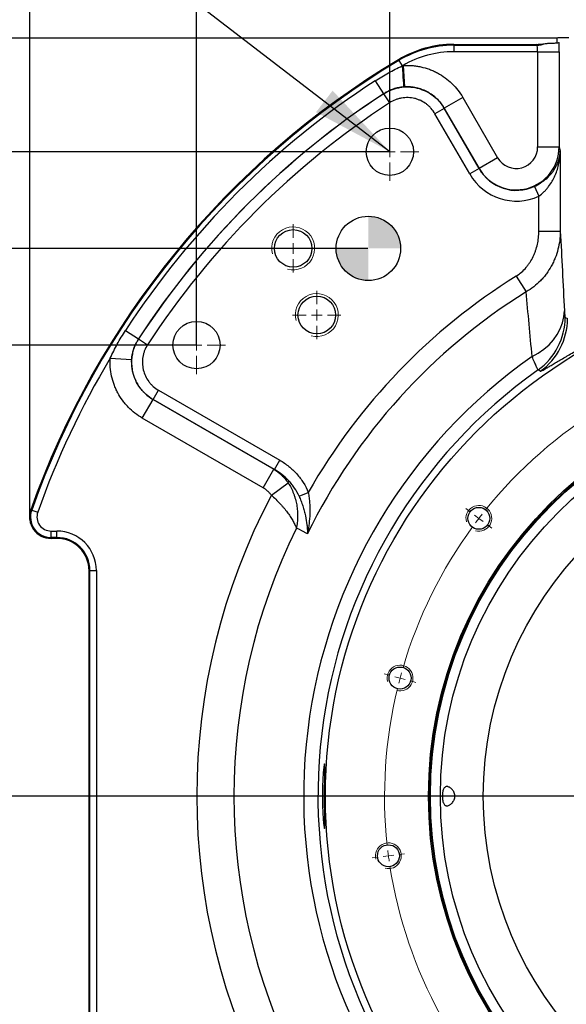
# Model space of a CAD drawing. Header units: millimetres. Extents: x -1 to 10933, y 0 to 7722.
# Tile 115 of 122: x 7005 to 7666, y 5517 to 6709. Entities that reach past the tile are written whole.
import ezdxf

# ---------------------------------------------------------------- set-up
doc = ezdxf.new("R2010")
doc.units = ezdxf.units.MM
doc.header["$LTSCALE"] = 13
doc.header["$PDSIZE"] = -1
doc.dimstyles.new('efort-st-1', dxfattribs={"dimtxt": 100, "dimasz": 100, "dimexe": 1.25, "dimexo": 0.625, "dimtad": 1, "dimdec": 0, "dimdsep": 46, "dimtxsty": 'Standard', "dimcen": 2.5, "dimclrd": 3, "dimclre": 3, "dimadec": 0, "dimazin": 0, "dimtfac": 1, "dimtmove": 0, "dimatfit": 3, "dimfxl": 1, "dimarcsym": 0})
doc.dimstyles.new('副本 efort-st-2', dxfattribs={"dimtxt": 100, "dimasz": 50, "dimexe": 1.25, "dimexo": 0.625, "dimtad": 1, "dimdec": 0, "dimlfac": 0.38492, "dimdsep": 46, "dimtxsty": 'Standard', "dimcen": 2.5, "dimclrd": 3, "dimclre": 3, "dimadec": 0, "dimazin": 0, "dimtfac": 1, "dimtmove": 0, "dimatfit": 3, "dimfxl": 1, "dimarcsym": 0})

# ---------------------------------------------------------------- blocks, each defined once
blk = doc.blocks.new('SW_CENTERMARKSYMBOL_10')
at = {"color": 0, "linetype": 'Continuous', "lineweight": 18}
for p, q in [((29.8, 620.5), (24.5, 624.6)), ((40.2, 612.6), (35, 616.5)), ((40.2, 612.6), (45.3, 608.6)), ((50.5, 604.7), (55.8, 600.6)), ((-67.8, 422.6), (-74.3, 424.4)), ((-55.2, 419.2), (-61.5, 420.9)), ((-55.2, 419.2), (-48.9, 417.6)), ((-42.6, 415.9), (-36.1, 414.1)), ((465.5, 276.2), (-80.5, 276.2)), ((-69.3, 204.1), (-75.7, 203.3)), ((-69.3, 204.1), (-62.8, 205)), ((-56.4, 205.8), (-49.7, 206.7)), ((-82.2, 202.4), (-88.9, 201.6))]:
    blk.add_line(p, q, dxfattribs=at)
for start, end in [(121.3481, 141.1519), (142.5, 143.1741), (141.8259, 142.5), (143.8481, 163.6519), (165, 165.6741), (164.3259, 165), (166.3481, 186.1519), (186.8259, 187.5), (187.5, 188.1741), (188.8481, 208.6519)]:
    blk.add_arc((478.5, 276.2), 552.5, start, end, dxfattribs=at)
blk = doc.blocks.new('SW_CENTERMARKSYMBOL_20')
at = {"color": 0, "linetype": 'Continuous', "lineweight": 18}
for p, q in [((0, 13), (0, 29.25)), ((-13, 0), (-29.25, 0)), ((0, 0), (-6.5, 0)), ((0, 0), (0, 6.5)), ((0, 0), (0, -6.5)), ((0, 0), (6.5, 0)), ((13, 0), (29.25, 0)), ((0, -13), (0, -29.25))]:
    blk.add_line(p, q, dxfattribs=at)
blk = doc.blocks.new('SW_CENTERMARKSYMBOL_21')
at = {"color": 0, "linetype": 'Continuous', "lineweight": 18}
for p, q in [((0, 13), (0, 29.25)), ((-13, 0), (-29.25, 0)), ((0, 0), (-6.5, 0)), ((0, 0), (0, 6.5)), ((0, 0), (0, -6.5)), ((0, 0), (6.5, 0)), ((13, 0), (29.25, 0)), ((0, -13), (0, -29.25))]:
    blk.add_line(p, q, dxfattribs=at)
blk = doc.blocks.new('SW_CENTERMARKSYMBOL_26')
at = {"color": 0, "linetype": 'Continuous', "lineweight": 18}
for p, q in [((0, 13), (0, 35.1)), ((-13, 0), (-35.1, 0)), ((0, 0), (-6.5, 0)), ((0, 0), (0, 6.5)), ((0, 0), (0, -6.5)), ((0, 0), (6.5, 0)), ((13, 0), (35.1, 0)), ((0, -13), (0, -35.1))]:
    blk.add_line(p, q, dxfattribs=at)
blk = doc.blocks.new('SW_CENTERMARKSYMBOL_27')
at = {"color": 0, "linetype": 'Continuous', "lineweight": 18}
for p, q in [((0, 13), (0, 35.1)), ((-13, 0), (-35.1, 0)), ((0, 0), (-6.5, 0)), ((0, 0), (0, 6.5)), ((0, 0), (0, -6.5)), ((0, 0), (6.5, 0)), ((13, 0), (35.1, 0)), ((0, -13), (0, -35.1))]:
    blk.add_line(p, q, dxfattribs=at)
blk = doc.blocks.new('SW_DOWELSYMBOL_2')
at = {"linetype": 'Continuous', "lineweight": 0}
h = blk.add_hatch(color=0, dxfattribs=at)
edge = h.paths.add_edge_path(flags=0)
edge.add_arc((0, 0), 39, 0, 90)
edge.add_line((0, 39), (0, 0))
edge.add_line((0, 0), (39, 0))
h = blk.add_hatch(color=0, dxfattribs=at)
edge = h.paths.add_edge_path(flags=0)
edge.add_arc((0, 0), 39, 180, 270)
edge.add_line((0, -39), (0, 0))
edge.add_line((0, 0), (-39, 0))
at = {"color": 0, "linetype": 'Continuous', "lineweight": 0}
blk.add_circle((0, 0), 39, dxfattribs=at)
blk = doc.blocks.new('*D163')
at = {"color": 3, "lineweight": -2}
for p, q in [((7017.2, 6104.2), (7017.2, 7287.8)), ((7948.9, 7286.6), (7067.2, 7286.6)), ((7998.9, 5769.9), (7998.9, 7287.8))]:
    blk.add_line(p, q, dxfattribs=at)
at = {"color": 3}
for points in [[(7067.2, 7294.9), (7067.2, 7278.2), (7017.2, 7286.6)], [(7948.9, 7278.2), (7948.9, 7294.9), (7998.9, 7286.6)]]:
    blk.add_solid(points, dxfattribs=at)
at = {"layer": 'Defpoints', "color": 0}
for p in [(7017.2, 7286.6), (7017.2, 6103.6), (7998.9, 5769.3)]:
    blk.add_point(p, dxfattribs=at)
at = {"color": 0, "insert": (7508.1, 7337.2), "char_height": 100, "attachment_point": 5}
blk.add_mtext('378', dxfattribs=at)
blk = doc.blocks.new('*D167')
at = {"color": 3, "lineweight": -2}
for p, q in [((7452.9, 6549.9), (7452.9, 6922)), ((7948.9, 6920.8), (7502.9, 6920.8)), ((7998.9, 5769.9), (7998.9, 6922))]:
    blk.add_line(p, q, dxfattribs=at)
at = {"color": 3}
for points in [[(7502.9, 6929.1), (7502.9, 6912.4), (7452.9, 6920.8)], [(7948.9, 6912.4), (7948.9, 6929.1), (7998.9, 6920.8)]]:
    blk.add_solid(points, dxfattribs=at)
at = {"layer": 'Defpoints', "color": 0}
for p in [(7452.9, 6920.8), (7452.9, 6549.3), (7998.9, 5769.3)]:
    blk.add_point(p, dxfattribs=at)
at = {"color": 0, "insert": (7730.7, 6971.4), "char_height": 100, "attachment_point": 5}
blk.add_mtext('210', dxfattribs=at)
blk = doc.blocks.new('*D168')
at = {"color": 3, "lineweight": -2}
for p, q in [((7218.9, 6315.9), (7218.9, 6929)), ((7402.9, 6927.8), (7268.9, 6927.8)), ((7452.9, 6549.9), (7452.9, 6929))]:
    blk.add_line(p, q, dxfattribs=at)
at = {"color": 3}
for points in [[(7268.9, 6936.1), (7268.9, 6919.4), (7218.9, 6927.8)], [(7402.9, 6919.4), (7402.9, 6936.1), (7452.9, 6927.8)]]:
    blk.add_solid(points, dxfattribs=at)
at = {"layer": 'Defpoints', "color": 0}
for p in [(7218.9, 6927.8), (7452.9, 6549.3), (7218.9, 6315.3)]:
    blk.add_point(p, dxfattribs=at)
at = {"color": 0, "insert": (7352.9, 6978.4), "char_height": 100, "attachment_point": 5}
blk.add_mtext('90', dxfattribs=at)
blk = doc.blocks.new('*D169')
at = {"color": 3, "lineweight": -2}
for p, q in [((7452.3, 6549.3), (6750.1, 6549.3)), ((6751.4, 6499.3), (6751.4, 6365.3)), ((7218.3, 6315.3), (6750.1, 6315.3))]:
    blk.add_line(p, q, dxfattribs=at)
at = {"color": 3}
for points in [[(6759.7, 6499.3), (6743.1, 6499.3), (6751.4, 6549.3)], [(6743.1, 6365.3), (6759.7, 6365.3), (6751.4, 6315.3)]]:
    blk.add_solid(points, dxfattribs=at)
at = {"layer": 'Defpoints', "color": 0}
for p in [(7452.9, 6549.3), (6751.4, 6315.3), (7218.9, 6315.3)]:
    blk.add_point(p, dxfattribs=at)
at = {"color": 0, "insert": (6700.8, 6432.3), "char_height": 100, "attachment_point": 5, "rotation": 90}
blk.add_mtext('90', dxfattribs=at)
blk = doc.blocks.new('*D170')
at = {"color": 3, "lineweight": -2}
for p, q in [((7218.3, 6315.3), (6750.8, 6315.3)), ((6752.1, 6265.3), (6752.1, 5819.3)), ((7998.3, 5769.3), (6750.8, 5769.3))]:
    blk.add_line(p, q, dxfattribs=at)
at = {"color": 3}
for points in [[(6760.4, 6265.3), (6743.7, 6265.3), (6752.1, 6315.3)], [(6743.7, 5819.3), (6760.4, 5819.3), (6752.1, 5769.3)]]:
    blk.add_solid(points, dxfattribs=at)
at = {"layer": 'Defpoints', "color": 0}
for p in [(7218.9, 6315.3), (6752.1, 5769.3), (7998.9, 5769.3)]:
    blk.add_point(p, dxfattribs=at)
at = {"color": 0, "insert": (6701.4, 6042.6), "char_height": 100, "attachment_point": 5, "rotation": 90}
blk.add_mtext('210', dxfattribs=at)
blk = doc.blocks.new('*D171')
at = {"color": 3, "lineweight": -2}
for p, q in [((7998.3, 5769.3), (6748.9, 5769.3)), ((6750.2, 5719.3), (6750.2, 5273.3)), ((7218.3, 5223.3), (6748.9, 5223.3))]:
    blk.add_line(p, q, dxfattribs=at)
at = {"color": 3}
for points in [[(6758.5, 5719.3), (6741.8, 5719.3), (6750.2, 5769.3)], [(6741.8, 5273.3), (6758.5, 5273.3), (6750.2, 5223.3)]]:
    blk.add_solid(points, dxfattribs=at)
at = {"layer": 'Defpoints', "color": 0}
for p in [(7998.9, 5769.3), (6750.2, 5223.3), (7218.9, 5223.3)]:
    blk.add_point(p, dxfattribs=at)
at = {"color": 0, "insert": (6699.5, 5497.6), "char_height": 100, "attachment_point": 5, "rotation": 90}
blk.add_mtext('210', dxfattribs=at)
blk = doc.blocks.new('*D173')
at = {"color": 3, "lineweight": -2}
for p, q in [((7426.3, 6432.3), (6590.7, 6432.3)), ((6591.9, 5819.3), (6591.9, 6382.3)), ((7998.3, 5769.3), (6590.7, 5769.3))]:
    blk.add_line(p, q, dxfattribs=at)
at = {"color": 3}
for points in [[(6600.2, 6382.3), (6583.6, 6382.3), (6591.9, 6432.3)], [(6583.6, 5819.3), (6600.2, 5819.3), (6591.9, 5769.3)]]:
    blk.add_solid(points, dxfattribs=at)
at = {"layer": 'Defpoints', "color": 0}
for p in [(6591.9, 6432.3), (7426.9, 6432.3), (7998.9, 5769.3)]:
    blk.add_point(p, dxfattribs=at)
at = {"color": 0, "insert": (6537.4, 6100.8), "char_height": 100, "attachment_point": 5, "rotation": 90}
blk.add_mtext('255±0.03', dxfattribs=at)
blk = doc.blocks.new('*D174')
at = {"color": 3, "lineweight": -2}
for p, q in [((7998.3, 5769.3), (6591.9, 5769.3)), ((6593.1, 5719.3), (6593.1, 5156.2)), ((7426.1, 5106.2), (6591.9, 5106.2))]:
    blk.add_line(p, q, dxfattribs=at)
at = {"color": 3}
for points in [[(6601.4, 5719.3), (6584.8, 5719.3), (6593.1, 5769.3)], [(6584.8, 5156.2), (6601.4, 5156.2), (6593.1, 5106.2)]]:
    blk.add_solid(points, dxfattribs=at)
at = {"layer": 'Defpoints', "color": 0}
for p in [(7998.9, 5769.3), (6593.1, 5106.2), (7426.7, 5106.2)]:
    blk.add_point(p, dxfattribs=at)
at = {"color": 0, "insert": (6538.6, 5437.7), "char_height": 100, "attachment_point": 5, "rotation": 90}
blk.add_mtext('255±0.03', dxfattribs=at)
blk = doc.blocks.new('*D175')
at = {"color": 3, "lineweight": -2}
for p, q in [((7654.9, 6686.7), (6282, 6686.7)), ((6283.2, 6636.7), (6283.2, 5819.3)), ((7998.3, 5769.3), (6282, 5769.3))]:
    blk.add_line(p, q, dxfattribs=at)
at = {"color": 3}
for points in [[(6291.6, 6636.7), (6274.9, 6636.7), (6283.2, 6686.7)], [(6274.9, 5819.3), (6291.6, 5819.3), (6283.2, 5769.3)]]:
    blk.add_solid(points, dxfattribs=at)
at = {"layer": 'Defpoints', "color": 0}
for p in [(7655.6, 6686.7), (6283.2, 5769.3), (7998.9, 5769.3)]:
    blk.add_point(p, dxfattribs=at)
at = {"color": 0, "insert": (6232.6, 6219), "char_height": 100, "attachment_point": 5, "rotation": 90}
blk.add_mtext('353', dxfattribs=at)
blk = doc.blocks.new('*D176')
at = {"color": 3, "lineweight": -2}
for p, q in [((7998.3, 5769.3), (6278.3, 5769.3)), ((6279.5, 5719.3), (6279.5, 4828.7)), ((7818.2, 4778.7), (6278.3, 4778.7))]:
    blk.add_line(p, q, dxfattribs=at)
at = {"color": 3}
for points in [[(6287.9, 5719.3), (6271.2, 5719.3), (6279.5, 5769.3)], [(6271.2, 4828.7), (6287.9, 4828.7), (6279.5, 4778.7)]]:
    blk.add_solid(points, dxfattribs=at)
at = {"layer": 'Defpoints', "color": 0}
for p in [(7998.9, 5769.3), (6279.5, 4778.7), (7818.9, 4778.7)]:
    blk.add_point(p, dxfattribs=at)
at = {"color": 0, "insert": (6228.9, 5283.4), "char_height": 100, "attachment_point": 5, "rotation": 90}
blk.add_mtext('381', dxfattribs=at)
blk = doc.blocks.new('*D178')
at = {"color": 3, "lineweight": -2}
for p, q in [((7998.9, 5768.7), (7998.9, 4518.4)), ((7426.9, 5105.7), (7426.9, 4518.4)), ((7476.9, 4519.7), (7948.9, 4519.7))]:
    blk.add_line(p, q, dxfattribs=at)
at = {"color": 3}
for points in [[(7476.9, 4528), (7476.9, 4511.4), (7426.9, 4519.7)], [(7948.9, 4511.4), (7948.9, 4528), (7998.9, 4519.7)]]:
    blk.add_solid(points, dxfattribs=at)
at = {"layer": 'Defpoints', "color": 0}
for p in [(7998.9, 5769.3), (7426.9, 5106.3), (7998.9, 4519.7)]:
    blk.add_point(p, dxfattribs=at)
at = {"color": 0, "insert": (7687.6, 4574.2), "char_height": 100, "attachment_point": 5}
blk.add_mtext('220±0.03', dxfattribs=at)
blk = doc.blocks.new('*D179')
at = {"color": 3, "lineweight": -2}
for p, q in [((7998.9, 5768.7), (7998.9, 4329.1)), ((7364.5, 5186.3), (7364.5, 4329.1)), ((7414.5, 4330.4), (7948.9, 4330.4))]:
    blk.add_line(p, q, dxfattribs=at)
at = {"color": 3}
for points in [[(7414.5, 4338.7), (7414.5, 4322), (7364.5, 4330.4)], [(7948.9, 4322), (7948.9, 4338.7), (7998.9, 4330.4)]]:
    blk.add_solid(points, dxfattribs=at)
at = {"layer": 'Defpoints', "color": 0}
for p in [(7998.9, 5769.3), (7364.5, 5186.9), (7998.9, 4330.4)]:
    blk.add_point(p, dxfattribs=at)
at = {"color": 0, "insert": (7657.9, 4381), "char_height": 100, "attachment_point": 5}
blk.add_mtext('244', dxfattribs=at)

msp = doc.modelspace()

# ---------------------------------------------------------------- linework, layer by layer
at = {"color": 7, "linetype": 'Continuous', "lineweight": 25}
for p, q in [((7655.6, 6686.7), (7655.6, 6687.1)), ((7669.6, 6687.1), (7655.6, 6687.1)), ((7530.2, 6679.3), (7530.2, 6678.2)), ((7530.2, 6679.3), (7629.6, 6679.3)), ((7530.2, 6678.2), (7530.2, 6670.4)), ((7530.2, 6678.2), (7630.7, 6678.2)), ((7630.7, 6678.2), (7629.6, 6679.3)), ((7631.8, 6670.4), (7530.2, 6670.4)), ((7631.8, 6670.4), (7657.8, 6670.4)), ((7631.8, 6555.1), (7631.8, 6670.4)), ((7657.8, 6670.4), (7657.8, 6555.1)), ((7463.8, 6659.8), (7463.3, 6660.7)), ((7463.8, 6659.8), (7467.8, 6653.2)), ((7468.9, 6653.7), (7470.5, 6627.8)), ((7435.2, 6635.2), (7445.4, 6619.5)), ((7445.4, 6619.4), (7445.4, 6619.5)), ((7445.4, 6619.4), (7452.5, 6608.5)), ((7541.3, 6614.9), (7518.8, 6601.9)), ((7541.3, 6614.9), (7583.3, 6542.1)), ((7518.8, 6601.8), (7507.5, 6595.3)), ((7549.6, 6522.4), (7507.5, 6595.3)), ((7518.8, 6601.9), (7518.8, 6601.8)), ((7560.8, 6529.1), (7518.8, 6601.9)), ((7518.8, 6601.8), (7560.9, 6528.9)), ((7631.8, 6555.1), (7657.8, 6555.1)), ((7657.8, 6555.1), (7659.2, 6550)), ((7659.2, 6550), (7659.2, 6453)), ((7583.3, 6542.1), (7560.8, 6529.1)), ((7560.9, 6528.9), (7549.6, 6522.4)), ((7560.9, 6528.9), (7560.8, 6529.1)), ((7627.8, 6507.3), (7633.2, 6495.6)), ((7633.2, 6453), (7633.2, 6495.6)), ((7633.2, 6453), (7659.2, 6453)), ((7605.9, 6398.9), (7617.8, 6379.8)), ((7665.1, 6348.8), (7667.9, 6347.4)), ((7133, 6333), (7148.7, 6322.8)), ((7148.7, 6322.8), (7148.8, 6322.8)), ((7148.8, 6322.8), (7159.7, 6315.7)), ((7114.5, 6299.3), (7140.4, 6297.7)), ((7634.9, 6283.7), (7632.3, 6285.3)), ((7166.4, 6249.5), (7172.9, 6260.7)), ((7172.9, 6260.7), (7319.6, 6176)), ((7153.3, 6226.9), (7166.3, 6249.4)), ((7166.4, 6249.5), (7166.3, 6249.4)), ((7166.3, 6249.4), (7312.4, 6165.1)), ((7313.1, 6164.8), (7166.4, 6249.5)), ((7299.4, 6142.6), (7153.3, 6226.9)), ((7313.1, 6164.8), (7319.6, 6176)), ((7299.4, 6142.6), (7312.4, 6165.1)), ((7312.4, 6165.1), (7313.1, 6164.8)), ((7309.5, 6133.6), (7329.8, 6148.6)), ((7343, 6132.5), (7354.2, 6137)), ((7019.5, 6115.6), (7018.4, 6116)), ((7019.5, 6115.6), (7026.8, 6113)), ((7042.9, 6090.2), (7049.9, 6090.2)), ((7042.9, 6082.4), (7042.9, 6090.2)), ((7049.9, 6082.4), (7049.9, 6090.2)), ((7049.9, 6082.4), (7042.9, 6082.4)), ((7042.9, 6081.3), (7042.9, 6082.4)), ((7049.9, 6081.3), (7042.9, 6081.3)), ((7049.9, 6081.3), (7049.9, 6082.4)), ((7088.9, 5496.3), (7088.9, 6042.3)), ((7090, 6042.3), (7088.9, 6042.3)), ((7090, 6042.3), (7097.8, 6042.3)), ((7090, 5496.3), (7090, 6042.3)), ((7097.8, 6042.3), (7097.8, 5496.3))]:
    msp.add_line(p, q, dxfattribs=at)
at = {"color": 7, "linetype": 'Continuous', "lineweight": 25, "flags": 128}
for points in [[(7467.8, 6653.2), (7468.1, 6648.4), (7468.5, 6643.7), (7468.8, 6639.4), (7469.1, 6635.6), (7469.3, 6632.4), (7469.5, 6630), (7469.6, 6628.4), (7469.6, 6627.7)], [(7625.1, 6301.4), (7632.6, 6305.6), (7639.4, 6310.4), (7645.6, 6315.8), (7651, 6321.8), (7655.5, 6328.2), (7659.1, 6335), (7661.8, 6342.1), (7663.5, 6349.3), (7664.2, 6356.7)], [(7353.2, 6087), (7346.5, 6090.4), (7343.4, 6091.9), (7339.8, 6093.7)]]:
    msp.add_lwpolyline(points, dxfattribs=at)
at = {"color": 7, "linetype": 'Continuous', "lineweight": 25}
for centre, radius in [((7452.9, 6549.3), 28.6), ((7426.9, 6432.3), 39), ((7335.9, 6432.3), 22.7), ((7998.9, 5769.3), 624), ((7364.5, 6351.7), 22.8), ((7218.9, 6315.3), 28.6), ((7998.9, 5769.3), 499.2), ((7998.9, 5769.3), 497.9), ((7998.9, 5769.3), 496.9), ((7998.9, 5769.3), 484.9), ((7998.9, 5769.3), 432.9), ((7560.6, 6105.6), 13.3), ((7465.3, 5912.3), 13.3), ((7451.2, 5697.2), 13.3)]:
    msp.add_circle(centre, radius, dxfattribs=at)
for centre, radius, start, end in [((7530.2, 6549.3), 130, 90, 121.0027), ((7530.2, 6549.3), 128.9, 90, 121.0027), ((7630.7, 6704.2), 26, 270.0726, 293.6728), ((7530.2, 6549.3), 121.1, 90, 120.4175), ((7998.9, 5769.3), 1040, 121.0027, 160.5288), ((7998.9, 5769.3), 1038.9, 121.0027, 160.5288), ((7998.9, 5769.3), 1033.3, 123.0631, 146.9369), ((7998.9, 5769.3), 1014.5, 123.0631, 146.9369), ((7998.9, 5769.3), 1014.4, 123.0691, 146.9309), ((7998.9, 5769.3), 1001.4, 123.0691, 146.9309), ((7998.9, 5769.3), 742.2, 121.9743, 150.2993), ((7998.9, 5769.3), 719.7, 121.9743, 153.7992), ((7587, 6348.9), 78.1, 305.4375, 359.9621), ((7589.8, 6347.4), 78.1, 305.3206, 359.962), ((7998.9, 5769.3), 1031.1, 149.0654, 160.5288), ((7998.9, 5769.3), 650.3, 125.0896, 220.8279), ((7998.9, 5769.3), 633, 125.3996, 220.8279), ((7998.9, 5769.3), 779.7, 152.1453, 207.8547), ((7042.9, 6107.3), 26, 160.5288, 270), ((7042.9, 6107.3), 24.9, 160.5288, 270), ((7042.9, 6107.3), 17.1, 160.5288, 270), ((7049.9, 6042.3), 47.9, 0, 90), ((7998.9, 5769.3), 734.7, 153.7928, 206.2072), ((7049.9, 6042.3), 40.1, 0, 90), ((7049.9, 6042.3), 39, 0, 90)]:
    msp.add_arc(centre, radius, start, end, dxfattribs=at)
at = {"color": 7, "linetype": 'Continuous', "lineweight": 18}
for centre, radius in [((7335.9, 6432.3), 26), ((7364.5, 6351.7), 26), ((7560.6, 6105.6), 15.6), ((7465.3, 5912.3), 15.6), ((7451.2, 5697.2), 15.6)]:
    msp.add_arc(centre, radius, 255, 195, dxfattribs=at)
at = {"color": 7, "linetype": 'Continuous', "lineweight": 25}
for centre, major_axis, ratio, start_param, end_param in [((7655.3, 6686.7), (0, 7.8), 0.034921, 3.901839, 4.712389), ((7642.6, 6692.3), (29, 6.8), 0.382382, 4.159789, 4.571891), ((7630.6, 6670.4), (0, 7.8), 0.151323, 4.712389, 6.248279), ((7656.6, 6670.4), (0, 33.8), 0.034921, 4.712389, 5.045979), ((7605.8, 6555.2), (-13.5, 50.2), 0.999959, 1.83486, 4.448326), ((7605.8, 6555.2), (6.8, -25.3), 0.99102, 4.976452, 7.589918), ((7605.8, 6555.2), (17, -63.4), 0.99102, 4.976452, 6.453603), ((7605.8, 6555.2), (-13.6, 50.9), 0.98661, 1.83486, 3.31201)]:
    msp.add_ellipse(centre, major_axis=major_axis, ratio=ratio, start_param=start_param, end_param=end_param, dxfattribs=at)
for points, knots in [([(7641.1, 6680.4), (7641.2, 6680.4), (7641.6, 6680.4), (7642.4, 6680.5), (7642.8, 6680.5), (7643.8, 6680.5), (7644.3, 6680.6), (7645.3, 6680.6), (7645.8, 6680.6), (7647.3, 6680.7), (7648.3, 6680.7), (7650.3, 6680.8), (7651.2, 6680.8), (7652.8, 6680.9), (7653.6, 6681), (7655, 6681.1), (7655.6, 6681.1), (7657.1, 6681.3), (7657.6, 6681.4), (7657.7, 6681.5)], [0, 0, 0, 0, 0.0625, 0.0625, 0.125, 0.125, 0.1875, 0.1875, 0.25, 0.25, 0.375, 0.375, 0.5, 0.5, 0.625, 0.625, 0.75, 0.75, 1, 1, 1, 1]), ([(7435.2, 6635.2), (7440.4, 6638.6), (7445.7, 6641.8), (7456.6, 6647.8), (7462.1, 6650.6), (7467.8, 6653.2)], [0, 0, 0, 0, 0.5, 0.5, 1, 1, 1, 1]), ([(7468.9, 6653.7), (7472.5, 6654), (7476.1, 6653.9), (7481.5, 6653.5), (7483.3, 6653.3), (7486.9, 6652.8), (7488.6, 6652.5), (7493.9, 6651.3), (7497.4, 6650.3), (7502.4, 6648.5), (7504.1, 6647.8), (7507.4, 6646.3), (7509, 6645.5), (7513.8, 6642.9), (7516.8, 6641), (7522.6, 6636.8), (7525.4, 6634.5), (7530.6, 6629.4), (7533, 6626.7), (7537.5, 6621), (7539.5, 6618), (7541.3, 6614.9)], [0, 0, 0, 0, 0.125, 0.125, 0.1875, 0.1875, 0.25, 0.25, 0.375, 0.375, 0.4375, 0.4375, 0.5, 0.5, 0.625, 0.625, 0.75, 0.75, 0.875, 0.875, 1, 1, 1, 1]), ([(7445.4, 6619.4), (7448.4, 6621.3), (7451.5, 6622.9), (7456.4, 6624.9), (7458.1, 6625.4), (7461.5, 6626.4), (7463.2, 6626.8), (7468.4, 6627.7), (7471.9, 6627.9), (7479, 6627.7), (7482.5, 6627.2), (7487.6, 6626), (7489.3, 6625.5), (7492.6, 6624.3), (7494.2, 6623.6), (7499, 6621.4), (7502, 6619.6), (7505.5, 6617), (7506.2, 6616.4), (7507.6, 6615.3), (7508.3, 6614.7), (7510.2, 6612.9), (7511.5, 6611.7), (7514.9, 6607.8), (7517, 6604.9), (7518.8, 6601.8)], [0, 0, 0, 0, 0.125, 0.125, 0.1875, 0.1875, 0.25, 0.25, 0.375, 0.375, 0.5, 0.5, 0.5625, 0.5625, 0.625, 0.625, 0.75, 0.75, 0.78125, 0.78125, 0.8125, 0.8125, 0.875, 0.875, 1, 1, 1, 1]), ([(7469.6, 6627.7), (7467.4, 6627.6), (7465.3, 6627.3), (7461.1, 6626.4), (7459.1, 6625.9), (7456, 6624.8), (7455, 6624.5), (7453, 6623.6), (7452.1, 6623.2), (7449.1, 6621.8), (7447.3, 6620.7), (7445.4, 6619.5)], [0, 0, 0, 0, 0.25, 0.25, 0.5, 0.5, 0.625, 0.625, 0.75, 0.75, 1, 1, 1, 1]), ([(7518.8, 6601.9), (7517.6, 6604), (7516.2, 6606), (7513.3, 6609.8), (7511.7, 6611.6), (7506.4, 6616.6), (7502.6, 6619.5), (7497.3, 6622.3), (7496.2, 6622.8), (7494, 6623.8), (7492.9, 6624.3), (7489.5, 6625.5), (7487.2, 6626.2), (7483.7, 6627), (7482.5, 6627.2), (7480.1, 6627.5), (7478.9, 6627.7), (7475.3, 6627.9), (7472.9, 6628), (7470.5, 6627.8)], [0, 0, 0, 0, 0.125, 0.125, 0.25, 0.25, 0.5, 0.5, 0.5625, 0.5625, 0.625, 0.625, 0.75, 0.75, 0.8125, 0.8125, 0.875, 0.875, 1, 1, 1, 1]), ([(7507.5, 6595.3), (7506.2, 6597.6), (7504.6, 6599.8), (7502, 6602.7), (7501.1, 6603.7), (7499.2, 6605.5), (7498.1, 6606.3), (7495, 6608.7), (7492.7, 6610), (7489.1, 6611.7), (7487.9, 6612.2), (7485.4, 6613.1), (7484.1, 6613.5), (7480.3, 6614.4), (7477.7, 6614.7), (7472.4, 6614.9), (7469.7, 6614.7), (7465.9, 6614), (7464.6, 6613.8), (7462, 6613), (7460.8, 6612.6), (7457.1, 6611.2), (7454.7, 6610), (7452.5, 6608.5)], [0, 0, 0, 0, 0.125, 0.125, 0.1875, 0.1875, 0.25, 0.25, 0.375, 0.375, 0.4375, 0.4375, 0.5, 0.5, 0.625, 0.625, 0.75, 0.75, 0.8125, 0.8125, 0.875, 0.875, 1, 1, 1, 1]), ([(7627.8, 6507.3), (7630.4, 6508.5), (7632.9, 6509.9), (7636.4, 6512.1), (7637.5, 6512.9), (7639.7, 6514.5), (7640.7, 6515.3), (7643.7, 6517.8), (7645.4, 6519.5), (7647.9, 6522.2), (7648.6, 6523.1), (7650.1, 6525), (7650.7, 6525.9), (7652.6, 6528.7), (7653.7, 6530.6), (7655.1, 6533.4), (7655.6, 6534.4), (7656.4, 6536.3), (7656.7, 6537.3), (7657.7, 6540.2), (7658.2, 6542.1), (7658.7, 6545.1), (7658.8, 6546.1), (7659, 6547.5), (7659.1, 6548), (7659.1, 6548.7), (7659.1, 6549), (7659.2, 6549.5), (7659.2, 6549.7), (7659.2, 6550)], [0, 0, 0, 0, 0.125, 0.125, 0.1875, 0.1875, 0.25, 0.25, 0.375, 0.375, 0.4375, 0.4375, 0.5, 0.5, 0.625, 0.625, 0.6875, 0.6875, 0.75, 0.75, 0.875, 0.875, 0.9375, 0.9375, 0.96875, 0.96875, 0.984375, 0.984375, 1, 1, 1, 1]), ([(7633.2, 6495.6), (7635.5, 6497.2), (7637.7, 6499), (7640.7, 6502), (7641.6, 6503), (7643.4, 6505.1), (7644.3, 6506.1), (7646.7, 6509.3), (7648.2, 6511.6), (7650.2, 6515), (7650.8, 6516.2), (7651.9, 6518.5), (7652.5, 6519.7), (7654, 6523.2), (7654.9, 6525.6), (7656.4, 6530.4), (7657, 6532.8), (7658, 6537.7), (7658.4, 6540.1), (7658.8, 6543.8), (7658.9, 6545), (7659.1, 6546.9), (7659.1, 6547.5), (7659.1, 6548.7), (7659.2, 6549.4), (7659.2, 6550)], [0, 0, 0, 0, 0.125, 0.125, 0.1875, 0.1875, 0.25, 0.25, 0.375, 0.375, 0.4375, 0.4375, 0.5, 0.5, 0.625, 0.625, 0.75, 0.75, 0.875, 0.875, 0.9375, 0.9375, 0.96875, 0.96875, 1, 1, 1, 1]), ([(7605.9, 6398.9), (7608.2, 6400.3), (7610.3, 6401.9), (7614.2, 6405.3), (7616.1, 6407.2), (7618.6, 6410.2), (7619.5, 6411.2), (7621.1, 6413.3), (7621.8, 6414.4), (7624, 6417.7), (7625.2, 6420), (7626.9, 6423.6), (7627.5, 6424.8), (7628.5, 6427.2), (7628.9, 6428.5), (7630.2, 6432.2), (7630.9, 6434.7), (7632.1, 6439.8), (7632.5, 6442.4), (7633, 6447.7), (7633.2, 6450.3), (7633.2, 6453)], [0, 0, 0, 0, 0.125, 0.125, 0.25, 0.25, 0.3125, 0.3125, 0.375, 0.375, 0.5, 0.5, 0.5625, 0.5625, 0.625, 0.625, 0.75, 0.75, 0.875, 0.875, 1, 1, 1, 1]), ([(7659.2, 6453), (7659.2, 6451.1), (7659.1, 6449.3), (7658.8, 6445.6), (7658.7, 6443.8), (7658, 6438.4), (7657.3, 6434.8), (7655.5, 6427.7), (7654.4, 6424.3), (7652.3, 6419.2), (7651.6, 6417.5), (7650, 6414.1), (7649.2, 6412.5), (7646.5, 6407.7), (7644.6, 6404.6), (7641.3, 6400.2), (7640.2, 6398.7), (7637.8, 6395.9), (7636.5, 6394.6), (7632.7, 6390.6), (7629.9, 6388.2), (7624.1, 6383.7), (7621.1, 6381.6), (7617.8, 6379.8)], [0, 0, 0, 0, 0.0625, 0.0625, 0.125, 0.125, 0.25, 0.25, 0.375, 0.375, 0.4375, 0.4375, 0.5, 0.5, 0.625, 0.625, 0.6875, 0.6875, 0.75, 0.75, 0.875, 0.875, 1, 1, 1, 1]), ([(7664.2, 6356.7), (7664.3, 6354.3), (7664.5, 6352.3), (7664.6, 6350.6), (7664.7, 6350.3), (7664.8, 6349.8), (7664.8, 6349.6), (7664.9, 6349), (7665, 6348.8), (7665.1, 6348.8)], [0, 0, 0, 0, 0.5, 0.5, 0.625, 0.625, 0.75, 0.75, 1, 1, 1, 1]), ([(7114.5, 6299.3), (7115.8, 6302.3), (7117.2, 6305.2), (7120.1, 6310.9), (7121.5, 6313.7), (7126.2, 6322.1), (7129.5, 6327.6), (7133, 6333)], [0, 0, 0, 0, 0.25, 0.25, 0.5, 0.5, 1, 1, 1, 1]), ([(7634.9, 6283.7), (7635.2, 6283.6), (7636, 6283.9), (7638, 6284.9), (7638.8, 6285.3), (7640.8, 6286.4), (7641.9, 6287), (7644.3, 6288.4), (7645.6, 6289.2), (7647.8, 6290.5), (7648.6, 6291), (7650.2, 6291.9), (7651, 6292.4), (7655.3, 6295), (7659.1, 6297.3), (7664.4, 6300.4), (7665.5, 6301), (7667.7, 6302.3), (7668.8, 6303), (7672.3, 6305), (7674.7, 6306.3), (7682, 6310.5), (7687.2, 6313.4), (7694.1, 6317.1), (7695.5, 6317.9), (7698.3, 6319.4), (7699.7, 6320.1), (7704, 6322.4), (7706.8, 6323.8), (7715.6, 6328.3), (7721.5, 6331.3), (7727.6, 6334.2)], [0, 0, 0, 0, 0.125, 0.125, 0.1875, 0.1875, 0.25, 0.25, 0.3125, 0.3125, 0.34375, 0.34375, 0.375, 0.375, 0.5, 0.5, 0.53125, 0.53125, 0.5625, 0.5625, 0.625, 0.625, 0.75, 0.75, 0.78125, 0.78125, 0.8125, 0.8125, 0.875, 0.875, 1, 1, 1, 1]), ([(7166.4, 6249.5), (7163.3, 6251.2), (7160.5, 6253.3), (7156.5, 6256.8), (7155.3, 6258.1), (7152.9, 6260.7), (7151.7, 6262), (7148.6, 6266.2), (7146.8, 6269.2), (7143.8, 6275.7), (7142.6, 6279), (7141.4, 6284.1), (7141.1, 6285.8), (7140.6, 6289.3), (7140.5, 6291.1), (7140.3, 6296.3), (7140.6, 6299.8), (7141.3, 6304.2), (7141.5, 6305), (7141.9, 6306.8), (7142.1, 6307.6), (7142.8, 6310.2), (7143.4, 6311.8), (7145.3, 6316.7), (7146.9, 6319.8), (7148.8, 6322.8)], [0, 0, 0, 0, 0.125, 0.125, 0.1875, 0.1875, 0.25, 0.25, 0.375, 0.375, 0.5, 0.5, 0.5625, 0.5625, 0.625, 0.625, 0.75, 0.75, 0.78125, 0.78125, 0.8125, 0.8125, 0.875, 0.875, 1, 1, 1, 1]), ([(7148.7, 6322.8), (7147.5, 6320.9), (7146.4, 6319), (7144.5, 6315), (7143.6, 6312.9), (7142.2, 6308.7), (7141.7, 6306.5), (7140.8, 6302.2), (7140.6, 6299.9), (7140.4, 6297.7)], [0, 0, 0, 0, 0.25, 0.25, 0.5, 0.5, 0.75, 0.75, 1, 1, 1, 1]), ([(7159.7, 6315.7), (7158.3, 6313.5), (7157.1, 6311.2), (7155.6, 6307.5), (7155.2, 6306.2), (7154.5, 6303.7), (7154.2, 6302.4), (7153.5, 6298.5), (7153.3, 6295.9), (7153.5, 6291.9), (7153.6, 6290.6), (7153.9, 6288), (7154.2, 6286.7), (7155.1, 6282.8), (7155.9, 6280.4), (7158.2, 6275.5), (7159.5, 6273.3), (7161.9, 6270.1), (7162.7, 6269.1), (7164.5, 6267.2), (7165.5, 6266.2), (7168.4, 6263.6), (7170.6, 6262), (7172.9, 6260.7)], [0, 0, 0, 0, 0.125, 0.125, 0.1875, 0.1875, 0.25, 0.25, 0.375, 0.375, 0.4375, 0.4375, 0.5, 0.5, 0.625, 0.625, 0.75, 0.75, 0.8125, 0.8125, 0.875, 0.875, 1, 1, 1, 1]), ([(7153.3, 6226.9), (7150.2, 6228.8), (7147.2, 6230.8), (7141.5, 6235.2), (7138.9, 6237.6), (7135.1, 6241.5), (7133.9, 6242.8), (7131.5, 6245.6), (7130.4, 6247), (7127.2, 6251.4), (7125.3, 6254.4), (7122.8, 6259.2), (7122, 6260.8), (7120.5, 6264.1), (7119.8, 6265.8), (7117.9, 6270.9), (7116.9, 6274.3), (7115.4, 6281.3), (7114.8, 6284.9), (7114.4, 6290.3), (7114.4, 6292.1), (7114.3, 6295.7), (7114.4, 6297.5), (7114.5, 6299.3)], [0, 0, 0, 0, 0.125, 0.125, 0.25, 0.25, 0.3125, 0.3125, 0.375, 0.375, 0.5, 0.5, 0.5625, 0.5625, 0.625, 0.625, 0.75, 0.75, 0.875, 0.875, 0.9375, 0.9375, 1, 1, 1, 1]), ([(7140.4, 6297.7), (7140.3, 6296.5), (7140.3, 6295.3), (7140.3, 6292.9), (7140.4, 6291.7), (7140.6, 6288.1), (7141, 6285.7), (7142, 6281), (7142.7, 6278.7), (7143.9, 6275.3), (7144.4, 6274.2), (7145.4, 6272), (7145.9, 6270.9), (7147.6, 6267.8), (7148.9, 6265.7), (7151, 6262.8), (7151.8, 6261.9), (7153.3, 6260), (7154.2, 6259.1), (7158.3, 6254.8), (7162.1, 6251.9), (7166.3, 6249.4)], [0, 0, 0, 0, 0.0625, 0.0625, 0.125, 0.125, 0.25, 0.25, 0.375, 0.375, 0.4375, 0.4375, 0.5, 0.5, 0.625, 0.625, 0.6875, 0.6875, 0.75, 0.75, 1, 1, 1, 1]), ([(7632.3, 6285.3), (7632.1, 6285.4), (7631.9, 6285.8), (7631.3, 6287), (7631.1, 6287.4), (7630.6, 6288.5), (7630.3, 6289.1), (7629.4, 6291.2), (7628.7, 6292.8), (7627, 6296.7), (7626.1, 6298.9), (7625.1, 6301.4)], [0, 0, 0, 0, 0.25, 0.25, 0.375, 0.375, 0.5, 0.5, 0.75, 0.75, 1, 1, 1, 1]), ([(7319.6, 6176), (7323.4, 6173.8), (7327.1, 6171.3), (7334, 6165.7), (7337.2, 6162.7), (7341.7, 6157.7), (7343.1, 6156), (7345.7, 6152.5), (7347, 6150.7), (7350.5, 6145.1), (7352.6, 6141.2), (7354.2, 6137)], [0, 0, 0, 0, 0.25, 0.25, 0.5, 0.5, 0.625, 0.625, 0.75, 0.75, 1, 1, 1, 1]), ([(7312.4, 6165.1), (7315.9, 6163.1), (7319.1, 6160.6), (7323.4, 6156.5), (7324.8, 6155), (7327.4, 6151.9), (7328.6, 6150.3), (7329.8, 6148.6)], [0, 0, 0, 0, 0.5, 0.5, 0.75, 0.75, 1, 1, 1, 1]), ([(7343, 6132.5), (7341.5, 6135.9), (7339.7, 6139.2), (7336.5, 6143.8), (7335.4, 6145.3), (7333.1, 6148.2), (7331.9, 6149.6), (7328, 6153.7), (7325.3, 6156.2), (7319.4, 6160.8), (7316.3, 6162.9), (7313.1, 6164.8)], [0, 0, 0, 0, 0.25, 0.25, 0.375, 0.375, 0.5, 0.5, 0.75, 0.75, 1, 1, 1, 1]), ([(7309.5, 6133.6), (7308.9, 6134.5), (7308.1, 6135.4), (7306.6, 6137.1), (7305.8, 6137.9), (7303.2, 6140.1), (7301.4, 6141.5), (7299.4, 6142.6)], [0, 0, 0, 0, 0.25, 0.25, 0.5, 0.5, 1, 1, 1, 1]), ([(7329.8, 6148.6), (7332.4, 6144.6), (7334.6, 6140.3), (7336.7, 6134.6), (7337.1, 6133.4), (7337.9, 6131.1), (7338.3, 6129.9), (7339.2, 6126.4), (7339.7, 6124.1), (7340.6, 6119.4), (7340.9, 6117), (7341.2, 6112.2), (7341.3, 6109.9), (7341.3, 6105.1), (7341.1, 6102.8), (7340.7, 6099.4), (7340.6, 6098.2), (7340.3, 6096.5), (7340.2, 6096), (7340, 6095.1), (7340, 6094.9), (7339.9, 6094.3), (7339.8, 6094), (7339.8, 6093.7)], [0, 0, 0, 0, 0.25, 0.25, 0.3125, 0.3125, 0.375, 0.375, 0.5, 0.5, 0.625, 0.625, 0.75, 0.75, 0.875, 0.875, 0.9375, 0.9375, 0.96875, 0.96875, 0.984375, 0.984375, 1, 1, 1, 1]), ([(7309.5, 6133.6), (7313.3, 6130.3), (7316.7, 6127), (7320.7, 6122.6), (7321.5, 6121.8), (7323, 6120), (7323.8, 6119.1), (7326, 6116.5), (7327.4, 6114.8), (7329.9, 6111.4), (7331.1, 6109.7), (7333.4, 6106.3), (7334.4, 6104.6), (7336.3, 6101.4), (7337.1, 6099.8), (7338.2, 6097.5), (7338.6, 6096.7), (7339.1, 6095.6), (7339.2, 6095.2), (7339.4, 6094.7), (7339.5, 6094.5), (7339.6, 6094.1), (7339.7, 6093.9), (7339.8, 6093.7)], [0, 0, 0, 0, 0.25, 0.25, 0.3125, 0.3125, 0.375, 0.375, 0.5, 0.5, 0.625, 0.625, 0.75, 0.75, 0.875, 0.875, 0.9375, 0.9375, 0.96875, 0.96875, 0.984375, 0.984375, 1, 1, 1, 1]), ([(7343, 6132.5), (7343.9, 6130.5), (7344.7, 6128.5), (7346.2, 6124.5), (7346.9, 6122.5), (7348.1, 6118.6), (7348.7, 6116.6), (7349.8, 6112.7), (7350.2, 6110.7), (7351.5, 6105), (7352.1, 6101.3), (7352.7, 6095.9), (7352.9, 6094.1), (7353.1, 6091.4), (7353.1, 6090.5), (7353.2, 6089.2), (7353.2, 6088.8), (7353.2, 6087.9), (7353.2, 6087.5), (7353.2, 6087)], [0, 0, 0, 0, 0.125, 0.125, 0.25, 0.25, 0.375, 0.375, 0.5, 0.5, 0.75, 0.75, 0.875, 0.875, 0.9375, 0.9375, 0.96875, 0.96875, 1, 1, 1, 1]), ([(7354.2, 6137), (7354.6, 6134.9), (7355, 6132.7), (7355.5, 6128.4), (7355.7, 6126.3), (7355.9, 6122), (7356, 6119.8), (7356.1, 6115.6), (7356.1, 6113.5), (7355.9, 6107.2), (7355.6, 6103.1), (7354.9, 6097), (7354.6, 6095), (7354.1, 6092), (7353.9, 6091), (7353.6, 6089), (7353.4, 6088), (7353.2, 6087)], [0, 0, 0, 0, 0.125, 0.125, 0.25, 0.25, 0.375, 0.375, 0.5, 0.5, 0.75, 0.75, 0.875, 0.875, 0.9375, 0.9375, 1, 1, 1, 1]), ([(7372.3, 5797), (7372.4, 5798.8), (7372.6, 5800.4), (7372.8, 5802.5), (7372.9, 5803.2), (7373, 5804.4), (7373.1, 5804.9), (7373.3, 5806.4), (7373.4, 5807.1), (7373.6, 5807.8), (7373.6, 5808), (7373.8, 5808.2), (7373.8, 5808.3), (7373.9, 5808.3), (7374, 5808), (7374.1, 5807.3), (7374.1, 5806.9), (7374.2, 5806.2), (7374.2, 5805.3), (7374.2, 5804.2), (7374.2, 5803), (7374.2, 5802.3), (7374.2, 5800.2), (7374.2, 5798.6), (7374.2, 5795.8), (7374.2, 5794.9), (7374.2, 5792.9), (7374.1, 5791.9), (7374.1, 5788.7), (7374.1, 5786.4), (7374, 5782.9), (7374, 5781.7), (7374, 5779.2), (7374, 5778), (7374, 5774.2), (7374, 5771.7), (7374, 5766.5), (7374, 5764), (7374, 5760.3), (7374, 5759), (7374, 5756.6), (7374, 5755.4), (7374.1, 5751.8), (7374.1, 5749.6), (7374.1, 5746.4), (7374.2, 5745.4), (7374.2, 5743.4), (7374.2, 5742.5), (7374.2, 5739.8), (7374.2, 5738.2), (7374.2, 5736.1), (7374.2, 5735.4), (7374.2, 5734.2), (7374.2, 5733.1), (7374.1, 5732.3), (7374.1, 5731.6), (7374.1, 5731.2), (7374, 5730.5), (7373.9, 5730.3), (7373.8, 5730.3), (7373.7, 5730.4), (7373.6, 5730.6), (7373.6, 5730.8), (7373.4, 5731.6), (7373.3, 5732.3), (7373.1, 5733.8), (7373, 5734.4), (7372.8, 5735.6), (7372.8, 5736.3), (7372.5, 5738.4), (7372.4, 5740), (7372.2, 5742.7), (7372.1, 5743.7), (7372, 5745.7), (7371.9, 5746.7), (7371.8, 5748.8), (7371.7, 5749.9), (7371.6, 5752.2), (7371.6, 5753.3), (7371.4, 5756.9), (7371.4, 5759.3), (7371.3, 5763.1), (7371.3, 5764.3), (7371.3, 5766.9), (7371.3, 5768.2), (7371.3, 5772), (7371.3, 5774.5), (7371.4, 5778.3), (7371.4, 5779.6), (7371.5, 5782), (7371.5, 5783.2), (7371.6, 5785.5), (7371.6, 5786.7), (7371.7, 5788.9), (7371.8, 5790), (7372, 5793.2), (7372.1, 5795.2), (7372.3, 5797)], [0, 0, 0, 0, 0.03125, 0.03125, 0.046875, 0.046875, 0.0625, 0.0625, 0.09375, 0.09375, 0.109375, 0.109375, 0.125, 0.125, 0.15625, 0.15625, 0.171875, 0.171875, 0.1875, 0.203125, 0.203125, 0.21875, 0.21875, 0.25, 0.25, 0.265625, 0.265625, 0.28125, 0.28125, 0.3125, 0.3125, 0.328125, 0.328125, 0.34375, 0.34375, 0.375, 0.375, 0.40625, 0.40625, 0.421875, 0.421875, 0.4375, 0.4375, 0.46875, 0.46875, 0.484375, 0.484375, 0.5, 0.5, 0.53125, 0.53125, 0.546875, 0.546875, 0.5625, 0.578125, 0.578125, 0.59375, 0.59375, 0.625, 0.625, 0.640625, 0.640625, 0.65625, 0.65625, 0.6875, 0.6875, 0.703125, 0.703125, 0.71875, 0.71875, 0.75, 0.75, 0.765625, 0.765625, 0.78125, 0.78125, 0.796875, 0.796875, 0.8125, 0.8125, 0.84375, 0.84375, 0.859375, 0.859375, 0.875, 0.875, 0.90625, 0.90625, 0.921875, 0.921875, 0.9375, 0.9375, 0.953125, 0.953125, 0.96875, 0.96875, 1, 1, 1, 1]), ([(7525.8, 5779.6), (7526.8, 5779), (7527.7, 5778.1), (7529.1, 5776.5), (7529.5, 5775.9), (7530.1, 5775), (7530.3, 5774.6), (7530.6, 5773.9), (7530.8, 5773.6), (7531.2, 5772.4), (7531.4, 5771.6), (7531.7, 5770), (7531.7, 5769.1), (7531.6, 5767.9), (7531.5, 5767.4), (7531.3, 5766.6), (7531.2, 5766.2), (7530.9, 5765.5), (7530.8, 5765.1), (7530.5, 5764.4), (7530.3, 5764), (7529.7, 5763), (7529.3, 5762.4), (7528.4, 5761.3), (7528, 5760.8), (7527, 5759.9), (7526.6, 5759.5), (7525.6, 5758.8), (7525.1, 5758.5), (7524.1, 5758.1), (7523.7, 5757.9), (7522.7, 5757.6), (7522.3, 5757.6), (7521.4, 5757.6), (7521, 5757.7), (7520.2, 5758), (7519.8, 5758.2), (7519.1, 5758.8), (7518.8, 5759.1), (7518.2, 5760), (7517.9, 5760.5), (7517.6, 5761.4), (7517.4, 5761.7), (7517.2, 5762.4), (7517.2, 5762.7), (7516.9, 5763.8), (7516.8, 5764.5), (7516.6, 5765.7), (7516.6, 5766.1), (7516.5, 5766.9), (7516.5, 5767.7), (7516.4, 5768.6), (7516.4, 5769.4), (7516.4, 5769.9), (7516.5, 5771.1), (7516.5, 5772), (7516.7, 5773.2), (7516.7, 5773.6), (7516.8, 5774.3), (7516.9, 5774.7), (7517, 5775.4), (7517.1, 5775.8), (7517.3, 5776.4), (7517.4, 5776.8), (7517.7, 5777.7), (7518, 5778.2), (7518.6, 5779.2), (7518.9, 5779.6), (7519.6, 5780.2), (7519.9, 5780.5), (7520.7, 5780.8), (7521.1, 5780.9), (7522, 5781), (7522.4, 5781), (7523.4, 5780.8), (7523.9, 5780.6), (7524.8, 5780.2), (7525.3, 5779.9), (7525.8, 5779.6)], [0, 0, 0, 0, 0.0625, 0.0625, 0.09375, 0.09375, 0.109375, 0.109375, 0.125, 0.125, 0.15625, 0.15625, 0.1875, 0.1875, 0.203125, 0.203125, 0.21875, 0.21875, 0.234375, 0.234375, 0.25, 0.25, 0.28125, 0.28125, 0.3125, 0.3125, 0.34375, 0.34375, 0.375, 0.375, 0.40625, 0.40625, 0.4375, 0.4375, 0.46875, 0.46875, 0.5, 0.5, 0.53125, 0.53125, 0.5625, 0.5625, 0.578125, 0.578125, 0.59375, 0.59375, 0.625, 0.625, 0.640625, 0.640625, 0.65625, 0.671875, 0.671875, 0.6875, 0.6875, 0.71875, 0.71875, 0.734375, 0.734375, 0.75, 0.75, 0.765625, 0.765625, 0.78125, 0.78125, 0.8125, 0.8125, 0.84375, 0.84375, 0.875, 0.875, 0.90625, 0.90625, 0.9375, 0.9375, 0.96875, 0.96875, 1, 1, 1, 1])]:
    msp.add_open_spline(points, degree=3, knots=knots, dxfattribs=at)
for points in [[(7467.8, 6653.2), (7468.1, 6653.4), (7468.5, 6653.6), (7468.9, 6653.7)], [(7470.5, 6627.8), (7470.2, 6627.8), (7469.9, 6627.8), (7469.6, 6627.7)], [(7659.2, 6453), (7660.9, 6421.3), (7662.5, 6389.3), (7664.2, 6356.7)], [(7625.1, 6301.4), (7622.6, 6327.8), (7620.2, 6353.9), (7617.8, 6379.8)]]:
    msp.add_open_spline(points, degree=3, dxfattribs=at)

# ---------------------------------------------------------------- block references
at = {"color": 7, "linetype": 'Continuous', "lineweight": 18, "true_color": 0xffffff}
for name, p in [('SW_CENTERMARKSYMBOL_26', (7452.9, 6549.3)), ('SW_CENTERMARKSYMBOL_21', (7335.9, 6432.3)), ('SW_CENTERMARKSYMBOL_20', (7364.5, 6351.7)), ('SW_CENTERMARKSYMBOL_27', (7218.9, 6315.3)), ('SW_CENTERMARKSYMBOL_10', (7520.5, 5493))]:
    msp.add_blockref(name, p, dxfattribs=at)
at = {"color": 7, "linetype": 'Continuous', "lineweight": 0}
msp.add_blockref('SW_DOWELSYMBOL_2', (7426.9, 6432.3), dxfattribs=at)

# ---------------------------------------------------------------- dimensions: what is measured, and where the dimension line sits
at = {"color": 0}
dim = msp.add_linear_dim(base=(7017.2, 7286.6), p1=(7998.9, 5769.3), p2=(7017.2, 6103.6), dimstyle='副本 efort-st-2', dxfattribs=at)
dim.commit()
dim.dimension.update_dxf_attribs({"geometry": '*D163', "text_midpoint": (7508.1, 7337.2)})
for base, p1, p2, picture, middle in [((7218.9, 6927.8), (7452.9, 6549.3), (7218.9, 6315.3), '*D168', (7352.9, 6927.8)), ((7452.9, 6920.8), (7998.9, 5769.3), (7452.9, 6549.3), '*D167', (7730.7, 6920.8)), ((7998.9, 4330.4), (7364.5, 5186.9), (7998.9, 5769.3), '*D179', (7657.9, 4330.4))]:
    dim = msp.add_linear_dim(base=base, p1=p1, p2=p2, dimstyle='副本 efort-st-2', dxfattribs=at)
    dim.commit()
    dim.dimension.update_dxf_attribs({"geometry": picture, "text_midpoint": middle, "dimtype": 160})
for base, p1, p2, picture, middle in [((6283.2, 5769.3), (7655.6, 6686.7), (7998.9, 5769.3), '*D175', (6283.2, 6219)), ((6751.4, 6315.3), (7452.9, 6549.3), (7218.9, 6315.3), '*D169', (6751.4, 6432.3)), ((6752.1, 5769.3), (7218.9, 6315.3), (7998.9, 5769.3), '*D170', (6752.1, 6042.6)), ((6279.5, 4778.7), (7998.9, 5769.3), (7818.9, 4778.7), '*D176', (6279.5, 5283.4)), ((6750.2, 5223.3), (7998.9, 5769.3), (7218.9, 5223.3), '*D171', (6750.2, 5497.6))]:
    dim = msp.add_linear_dim(base=base, p1=p1, p2=p2, angle=90, dimstyle='副本 efort-st-2', dxfattribs=at)
    dim.commit()
    dim.dimension.update_dxf_attribs({"geometry": picture, "text_midpoint": middle, "dimtype": 160})
for base, p2, picture, middle in [((6591.9, 6432.3), (7426.9, 6432.3), '*D173', (6537.4, 6100.8)), ((6593.1, 5106.2), (7426.7, 5106.2), '*D174', (6538.6, 5437.7))]:
    dim = msp.add_linear_dim(base=base, p1=(7998.9, 5769.3), p2=p2, angle=90, text='<>±0.03', dimstyle='副本 efort-st-2', override={"dimtxsty": 'Standard'}, dxfattribs=at)
    dim.commit()
    dim.dimension.update_dxf_attribs({"geometry": picture, "text_midpoint": middle})
dim = msp.add_linear_dim(base=(7998.9, 4519.7), p1=(7426.9, 5106.3), p2=(7998.9, 5769.3), text='<>±0.03', dimstyle='副本 efort-st-2', override={"dimtxsty": 'Standard'}, dxfattribs=at)
dim.commit()
dim.dimension.update_dxf_attribs({"geometry": '*D178', "text_midpoint": (7687.6, 4519.7), "dimtype": 160})

# ---------------------------------------------------------------- leaders
msp.add_leader([(7452.9, 6549.3), (6812.4, 7041.6), (6010.1, 7041.6)], dimstyle='efort-st-1', override={"dimgap": 0.625, "dimtad": 0}, dxfattribs=at)

doc.saveas('drawing.dxf')
